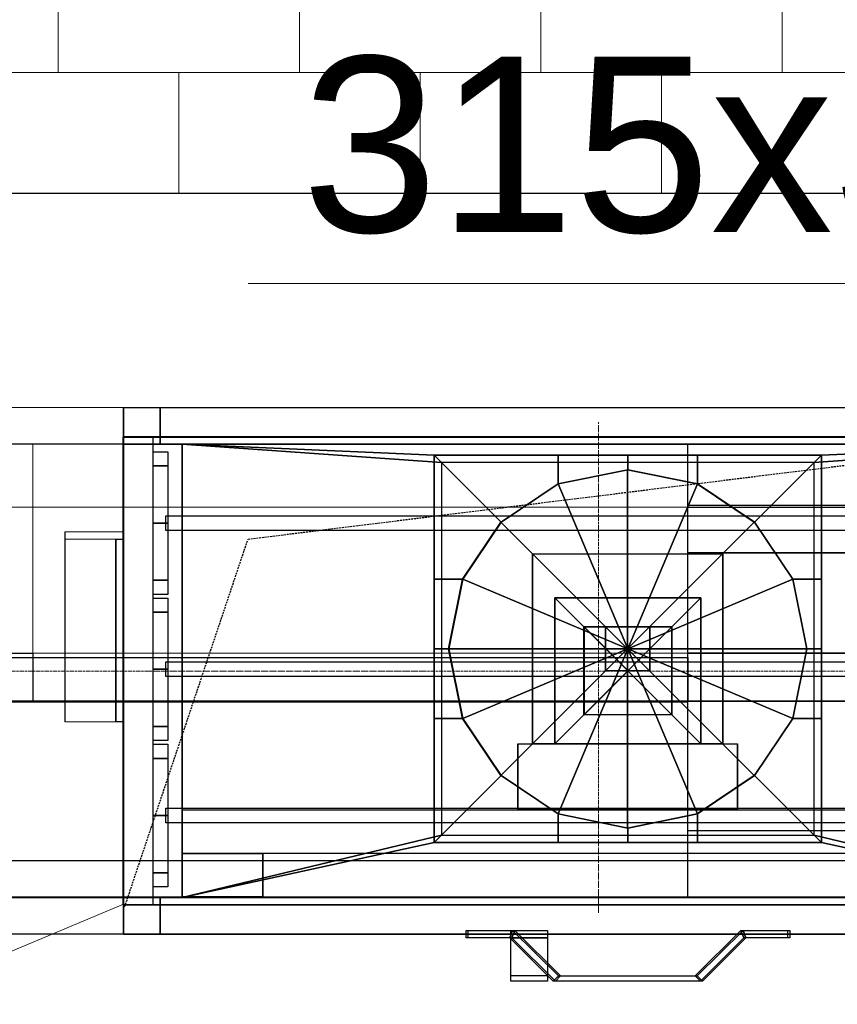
# Model space of a CAD drawing. Header units: millimetres. Extents: x 918337 to 1269480, y -257156 to -67477.
# Tile 57 of 114: x 1154023 to 1154582, y -221706 to -221033. Entities that reach past the tile are written whole.
import ezdxf

# ---------------------------------------------------------------- set-up
doc = ezdxf.new("R2010")
doc.units = ezdxf.units.MM
doc.linetypes.add('ACAD_ISO10W100', pattern=[18.5, 12, -3, 0.5, -3])
doc.linetypes.add('ČÁRKOVANÁ', pattern=[19.05, 12.7, -6.35])
doc.layers.get('0').update_dxf_attribs({"color": 8, "lineweight": 9})
for name, color, linetype, lineweight in [('1VZT - LEGENDY', 7, 'Continuous', 13), ('1VZT-POTRUBI', 4, 'Continuous', 30), ('1VZT-srafy', 253, 'Continuous', 13), ('1VZT-ČERCHOVANÁ', 7, 'ACAD_ISO10W100', 9), ('LEGENDY', 7, 'Continuous', 9)]:
    doc.layers.add(name, color=color, linetype=linetype, lineweight=lineweight)
for name, color, linetype in [('MAT_154_BYOLXP103919182844', 154, 'Continuous'), ('MAT_170_BYOLXP103919182844', 170, 'Continuous'), ('MAT_174_BYOLXP103919182844', 174, 'Continuous'), ('MAT_250_BYOLXP103919182844', 250, 'Continuous'), ('MAT_252_BYOLXP103919182844', 252, 'Continuous'), ('MAT_253_BYOLXP103919182844', 253, 'Continuous'), ('MAT_42_BYOLXP103919182844', 42, 'Continuous'), ('MAT_98_BYOLXP103919182844', 98, 'Continuous')]:
    doc.layers.add(name, color=color, linetype=linetype)
doc.styles.get("Standard").update_dxf_attribs({"font": 'arial.ttf'})

# ---------------------------------------------------------------- blocks, each defined once
blk = doc.blocks.new('1261_0_BYOLXP103919182844')
at = {"layer": 'MAT_253_BYOLXP103919182844'}
for points in [[(3245.2249, -220.0017), (2555.2249, -220.0017), (2555.2249, -200.0017), (3245.2249, -200.0017)], [(2575.2249, -540.0016), (2555.2249, -540.0016), (2555.2249, -220.0017), (2575.2249, -220.0017)], [(3245.2249, -540.0017), (3225.2249, -540.0017), (3225.2249, -220.0017), (3245.2249, -220.0017)], [(3245.2249, -560.0017), (2555.2249, -560.0016), (2555.2249, -540.0016), (3245.2249, -540.0017)]]:
    blk.add_3dface(points, dxfattribs=at)
blk = doc.blocks.new('1273_1_BYOLXP103919182844')
at = {"layer": 'MAT_253_BYOLXP103919182844'}
for points in [[(3245.2249, -220.0017), (2555.2249, -220.0017), (2555.2249, -200.0017), (3245.2249, -200.0017)], [(2575.2249, -540.0017), (2555.2249, -540.0017), (2555.2249, -220.0017), (2575.2249, -220.0017)], [(3245.2249, -540.0017), (3225.2249, -540.0017), (3225.2249, -220.0017), (3245.2249, -220.0017)], [(3245.2249, -560.0017), (2555.2249, -560.0017), (2555.2249, -540.0017), (3245.2249, -540.0017)]]:
    blk.add_3dface(points, dxfattribs=at)
blk = doc.blocks.new('1267_3_BYOLXP103919182844')
at = {"layer": 'MAT_174_BYOLXP103919182844'}
for points in [[(2900.2249, -380.0017), (2850.2134, -429.9903), (2850.2363, -329.9903), (2900.2249, -380.0017)], [(2850.2134, -429.9903), (2900.2249, -380.0017), (2850.2363, -329.9903), (2850.2134, -429.9903)], [(2900.2249, -380.0017), (2850.2363, -329.9903), (2950.2363, -330.0131), (2900.2249, -380.0017)], [(2850.2363, -329.9903), (2900.2249, -380.0017), (2950.2363, -330.0131), (2850.2363, -329.9903)], [(2900.2249, -380.0017), (2950.2363, -330.0131), (2950.2134, -430.0131), (2900.2249, -380.0017)], [(2950.2363, -330.0131), (2900.2249, -380.0017), (2950.2134, -430.0131), (2950.2363, -330.0131)], [(2870.218, -409.9949), (2870.2317, -349.9949), (2870.2317, -349.9949), (2870.218, -409.9949)], [(2870.2317, -349.9949), (2870.218, -409.9949), (2870.218, -409.9949), (2870.2317, -349.9949)], [(2870.2317, -349.9949), (2930.2317, -350.0085), (2930.2317, -350.0085), (2870.2317, -349.9949)], [(2930.2317, -350.0085), (2870.2317, -349.9949), (2870.2317, -349.9949), (2930.2317, -350.0085)], [(2930.2317, -350.0085), (2930.218, -410.0085), (2930.218, -410.0085), (2930.2317, -350.0085)], [(2930.218, -410.0085), (2930.2317, -350.0085), (2930.2317, -350.0085), (2930.218, -410.0085)], [(2900.2249, -380.0017), (2950.2134, -430.0131), (2850.2134, -429.9903), (2900.2249, -380.0017)], [(2950.2134, -430.0131), (2900.2249, -380.0017), (2850.2134, -429.9903), (2950.2134, -430.0131)], [(2930.218, -410.0085), (2870.218, -409.9949), (2870.218, -409.9949), (2930.218, -410.0085)], [(2870.218, -409.9949), (2930.218, -410.0085), (2930.218, -410.0085), (2870.218, -409.9949)]]:
    blk.add_3dface(points, dxfattribs=at)
blk = doc.blocks.new('1009_4_BYOLXP103919182844')
at = {"layer": 'MAT_174_BYOLXP103919182844'}
for points in [[(2870.2317, -349.9949), (2870.218, -409.9949), (2930.218, -410.0085), (2870.2317, -349.9949)], [(2930.218, -410.0085), (2930.2317, -350.0085), (2870.2317, -349.9949), (2930.218, -410.0085)]]:
    blk.add_3dface(points, dxfattribs=at)
blk = doc.blocks.new('A_1_BYOLXP103919182844')
at = {"layer": 'MAT_174_BYOLXP103919182844'}
for name in ['1267_3_BYOLXP103919182844', '1009_4_BYOLXP103919182844']:
    blk.add_blockref(name, (0, 0), dxfattribs=at)
blk = doc.blocks.new('1264_6_BYOLXP103919182844')
at = {"layer": 'MAT_253_BYOLXP103919182844'}
blk.add_3dface([(3220.2244, -560.002), (2580.2244, -560.002), (2580.2246, -535.002), (3220.2244, -535.002)], dxfattribs=at)
blk = doc.blocks.new('1264_7_BYOLXP103919182844')
at = {"layer": 'MAT_253_BYOLXP103919182844'}
blk.add_3dface([(3220.2246, -560.002), (2580.2246, -560.002), (2580.2246, -535.002), (3220.2246, -535.002)], dxfattribs=at)
blk = doc.blocks.new('1265_8_BYOLXP103919182844')
at = {"layer": 'MAT_250_BYOLXP103919182844'}
for points in [[(2790.9263, -557.5007), (2822.9822, -557.5009), (2820.925, -562.5009), (2790.9253, -562.5007)], [(2822.9822, -557.5009), (2854.1592, -588.6642), (2850.6235, -592.1997), (2820.925, -562.5009)], [(2980.9253, -562.5016), (2951.2268, -592.1998), (2947.6914, -588.6643), (2979.1169, -557.5016)], [(2979.1169, -557.5016), (3010.9253, -557.5016), (3010.9253, -562.5016), (2980.9253, -562.5016)], [(2850.6235, -592.1996), (2854.1592, -588.6641), (2947.6914, -588.6643), (2951.2268, -592.1998)]]:
    blk.add_3dface(points, dxfattribs=at)
blk = doc.blocks.new('1265_9_BYOLXP103919182844')
at = {"layer": 'MAT_250_BYOLXP103919182844'}
for points in [[(2790.9263, -557.5008), (2822.9822, -557.501), (2820.925, -562.5009), (2790.9255, -562.5007)], [(2822.9822, -557.501), (2854.1592, -588.6642), (2850.6238, -592.1997), (2820.925, -562.5009)], [(2980.9253, -562.5016), (2951.2268, -592.1999), (2947.6914, -588.6644), (2979.1169, -557.5017)], [(2979.1169, -557.5016), (3010.9255, -557.5016), (3010.9253, -562.5017), (2980.9253, -562.5016)], [(2850.6235, -592.1996), (2854.1592, -588.6641), (2947.6914, -588.6644), (2951.2268, -592.1999)]]:
    blk.add_3dface(points, dxfattribs=at)
blk = doc.blocks.new('1002_10_BYOLXP103919182844')
at = {"layer": 'MAT_252_BYOLXP103919182844'}
blk.add_3dface([(3220.2251, -225.0016), (2580.2251, -225.0016), (2580.2251, -200.0016), (3220.2251, -200.0016)], dxfattribs=at)
blk = doc.blocks.new('1002_11_BYOLXP103919182844')
at = {"layer": 'MAT_252_BYOLXP103919182844'}
blk.add_3dface([(3220.2249, -225.0018), (2580.2249, -225.0018), (2580.2249, -200.0018), (3220.2249, -200.0018)], dxfattribs=at)
blk = doc.blocks.new('1002_12_BYOLXP103919182844')
at = {"layer": 'MAT_252_BYOLXP103919182844'}
blk.add_3dface([(3220.2251, -560.0017), (2580.2251, -560.0016), (2580.2251, -535.0016), (3220.2251, -535.0017)], dxfattribs=at)
blk = doc.blocks.new('1002_13_BYOLXP103919182844')
at = {"layer": 'MAT_252_BYOLXP103919182844'}
blk.add_3dface([(3220.2249, -560.0017), (2580.2249, -560.0017), (2580.2249, -535.0017), (3220.2249, -535.0017)], dxfattribs=at)
blk = doc.blocks.new('1002_14_BYOLXP103919182844')
at = {"layer": 'MAT_253_BYOLXP103919182844'}
for points in [[(2580.2249, -225.0018), (2555.2249, -225.0018), (2555.2249, -200.0018), (2580.2249, -200.0018)], [(2595.2249, -535.0017), (2555.2249, -535.0017), (2555.2249, -225.0018), (2595.2249, -225.0018)], [(2580.2249, -560.0017), (2555.2249, -560.0017), (2555.2249, -535.0017), (2580.2249, -535.0017)]]:
    blk.add_3dface(points, dxfattribs=at)
blk = doc.blocks.new('1002_16_BYOLXP103919182844')
at = {"layer": 'MAT_252_BYOLXP103919182844'}
blk.add_3dface([(3220.2249, -560.0017), (2580.2251, -560.0017), (2580.2251, -535.0017), (3220.2249, -535.0017)], dxfattribs=at)
blk = doc.blocks.new('1292_17_BYOLXP103919182844')
at = {"layer": 'MAT_252_BYOLXP103919182844'}
blk.add_3dface([(2554.825, -415.0016), (2550.0249, -415.0016), (2550.0249, -290.0016), (2554.825, -290.0016)], dxfattribs=at)
blk = doc.blocks.new('1291_26_BYOLXP103919182844')
at = {"layer": 'MAT_252_BYOLXP103919182844'}
blk.add_3dface([(2554.8247, -415.0017), (2550.0249, -415.0017), (2550.0249, -290.0017), (2554.8247, -290.0017)], dxfattribs=at)
blk = doc.blocks.new('1001_29_BYOLXP103919182844')
at = {"layer": 'MAT_170_BYOLXP103919182844'}
blk.add_3dface([(2965.0247, -430.0014), (2835.0247, -430.0014), (2835.0247, -300.0014), (2965.0247, -300.0014)], dxfattribs=at)
blk = doc.blocks.new('1001_30_BYOLXP103919182844')
at = {"layer": 'MAT_253_BYOLXP103919182844'}
for points in [[(2900.0254, -365.0025), (2813.4275, -278.405), (2852.3684, -252.1376), (2900.0251, -242.5024)], [(2900.0254, -365.0025), (2900.0251, -242.5024), (2947.6821, -252.1374), (2986.623, -278.4045)], [(2900.0254, -365.0025), (2777.5254, -365.0028), (2787.1604, -317.346), (2813.4275, -278.405)], [(2900.0254, -365.0025), (2986.623, -278.4045), (3012.8904, -317.3453), (3022.5254, -365.0021)], [(2900.0254, -365.0025), (2813.428, -451.6004), (2787.1606, -412.6596), (2777.5254, -365.0028)], [(2900.0254, -365.0025), (2900.0259, -487.5025), (2852.3691, -477.8676), (2813.428, -451.6004)], [(2900.0254, -365.0025), (3022.5254, -365.0021), (3012.8906, -412.6589), (2986.6235, -451.5999)], [(2900.0254, -365.0025), (2986.6235, -451.5999), (2947.6826, -477.8673), (2900.0259, -487.5025)]]:
    blk.add_3dface(points, dxfattribs=at)
blk = doc.blocks.new('1001_31_BYOLXP103919182844')
at = {"layer": 'MAT_253_BYOLXP103919182844'}
blk.add_3dface([(2975.0247, -475.0018), (2825.0247, -475.0017), (2825.0247, -430.0016), (2975.0247, -430.0017)], dxfattribs=at)
blk = doc.blocks.new('1001_33_BYOLXP103919182844')
at = {"layer": 'MAT_253_BYOLXP103919182844'}
blk.add_3dface([(2650.5247, -534.5016), (2595.5244, -534.5017), (2595.5244, -505.0016), (2650.5247, -505.0017)], dxfattribs=at)
blk = doc.blocks.new('1001_34_BYOLXP103919182844')
at = {"layer": 'MAT_253_BYOLXP103919182844'}
blk.add_3dface([(3205.2246, -505.0018), (2595.2246, -505.0017), (2595.2246, -475.0016), (3205.2246, -475.0017)], dxfattribs=at)
blk = doc.blocks.new('1001_35_BYOLXP103919182844')
at = {"layer": 'MAT_253_BYOLXP103919182844'}
blk.add_3dface([(2915.0244, -380.0014), (2885.0244, -380.0014), (2885.0244, -350.0014), (2915.0244, -350.0014)], dxfattribs=at)
blk = doc.blocks.new('1283_39_BYOLXP103919182844')
at = {"layer": 'MAT_42_BYOLXP103919182844'}
blk.add_3dface([(2595.2246, -225.0009), (3205.2246, -225.0025), (3205.2239, -535.0024), (2595.2239, -535.0009)], dxfattribs=at)
blk = doc.blocks.new('1264_41_BYOLXP103919182844')
at = {"layer": 'MAT_253_BYOLXP103919182844'}
blk.add_3dface([(3220.2253, -560.0018), (1760.2253, -560.0018), (1760.2253, -535.0018), (3220.2253, -535.0018)], dxfattribs=at)
blk = doc.blocks.new('1264_43_BYOLXP103919182844')
at = {"layer": 'MAT_253_BYOLXP103919182844'}
blk.add_3dface([(3220.2253, -560.0017), (1760.2253, -560.0018), (1760.2253, -535.0018), (3220.2253, -535.0017)], dxfattribs=at)
blk = doc.blocks.new('1265_44_BYOLXP103919182844')
at = {"layer": 'MAT_250_BYOLXP103919182844'}
for points in [[(2845.2253, -588.6639), (2820.2253, -588.664), (2820.2251, -557.5012), (2845.2251, -557.5011)], [(2820.2256, -557.5008), (2845.2256, -557.5007), (2845.2256, -562.5007), (2820.2256, -562.5007)], [(2845.2256, -592.1995), (2820.2256, -592.1995), (2820.2256, -562.5009), (2845.2256, -562.5007)]]:
    blk.add_3dface(points, dxfattribs=at)
blk = doc.blocks.new('1265_45_BYOLXP103919182844')
at = {"layer": 'MAT_250_BYOLXP103919182844'}
for points in [[(2845.2253, -588.6638), (2820.2253, -588.6639), (2820.2251, -557.5011), (2845.2251, -557.5011)], [(2820.2256, -557.5007), (2845.2256, -557.5006), (2845.2256, -562.5006), (2820.2256, -562.5007)], [(2845.2256, -592.1993), (2820.2256, -592.1995), (2820.2256, -562.5007), (2845.2256, -562.5007)]]:
    blk.add_3dface(points, dxfattribs=at)
blk = doc.blocks.new('1002_47_BYOLXP103919182844')
at = {"layer": 'MAT_253_BYOLXP103919182844'}
blk.add_3dface([(2580.2251, -200.0001), (3220.2251, -200), (3220.2251, -225), (2580.2251, -225.0001)], dxfattribs=at)
blk = doc.blocks.new('1002_48_BYOLXP103919182844')
at = {"layer": 'MAT_253_BYOLXP103919182844'}
blk.add_3dface([(2580.2251, -200.0017), (3220.2251, -200.0017), (3220.2251, -225.0017), (2580.2251, -225.0017)], dxfattribs=at)
blk = doc.blocks.new('1002_51_BYOLXP103919182844')
at = {"layer": 'MAT_252_BYOLXP103919182844'}
blk.add_3dface([(3220.2251, -560.0017), (1760.2251, -560.0017), (1760.2251, -535.0017), (3220.2251, -535.0018)], dxfattribs=at)
blk = doc.blocks.new('1002_52_BYOLXP103919182844')
at = {"layer": 'MAT_252_BYOLXP103919182844'}
blk.add_3dface([(3220.2251, -560.0018), (1760.2251, -560.0018), (1760.2251, -535.0018), (3220.2251, -535.0019)], dxfattribs=at)
blk = doc.blocks.new('1002_55_BYOLXP103919182844')
at = {"layer": 'MAT_252_BYOLXP103919182844'}
blk.add_3dface([(3220.2251, -560.0017), (1760.2251, -560.0018), (1760.2251, -535.0018), (3220.2251, -535.0017)], dxfattribs=at)
blk = doc.blocks.new('1002_56_BYOLXP103919182844')
at = {"layer": 'MAT_252_BYOLXP103919182844'}
blk.add_3dface([(3220.2251, -225.0016), (2580.2251, -225.0016), (2580.2251, -200.0016), (3220.2251, -200.0016)], dxfattribs=at)
blk = doc.blocks.new('1130_78_BYOLXP103919182844')
at = {"layer": 'MAT_154_BYOLXP103919182844'}
blk.add_3dface([(3208.4656, -534.702), (1760.7255, -534.702), (1760.7255, -509.7022), (3208.4656, -509.702)], dxfattribs=at)
blk = doc.blocks.new('1065_79_BYOLXP103919182844')
at = {"layer": 'MAT_154_BYOLXP103919182844'}
for points in [[(2941.2249, -299.2469), (2941.2246, -266.7745), (3205.2246, -266.774), (3205.2249, -299.2465)], [(2941.2251, -489.3482), (2941.2249, -299.2469), (3205.2249, -299.2465), (3205.2251, -489.3477)]]:
    blk.add_3dface(points, dxfattribs=at)
blk = doc.blocks.new('1002_82_BYOLXP103919182844')
at = {"layer": 'MAT_253_BYOLXP103919182844'}
blk.add_3dface([(1775.2262, -400.8658), (1775.2263, -367.8658), (2493.1401, -367.8684), (2493.1401, -400.8684)], dxfattribs=at)
blk = doc.blocks.new('1002_83_BYOLXP103919182844')
at = {"layer": 'MAT_253_BYOLXP103919182844'}
blk.add_3dface([(3205.2246, -268.002), (3205.2246, -400.8668), (2941.2246, -400.8669), (2941.2246, -268.0021)], dxfattribs=at)
blk = doc.blocks.new('1002_85_BYOLXP103919182844')
at = {"layer": 'MAT_253_BYOLXP103919182844'}
for points in [[(2941.2263, -367.87), (2941.2268, -225.005), (3205.2129, -225.006), (3205.2124, -367.871)], [(2941.2263, -400.87), (2941.2263, -367.87), (3205.2124, -367.871), (3205.2122, -400.871)], [(2941.2256, -535.005), (2941.2263, -400.87), (3205.2122, -400.871), (3205.2117, -535.0059)]]:
    blk.add_3dface(points, dxfattribs=at)
blk = doc.blocks.new('1065_86_BYOLXP103919182844')
at = {"layer": 'MAT_154_BYOLXP103919182844'}
blk.add_3dface([(3205.0249, -534.7017), (1760.7249, -534.7018), (1760.7249, -509.7018), (3205.0249, -509.7017)], dxfattribs=at)
blk = doc.blocks.new('1002_88_BYOLXP103919182844')
at = {"layer": 'MAT_253_BYOLXP103919182844'}
blk.add_3dface([(2941.2246, -370.8669), (2941.2246, -400.8669), (2472.2969, -400.8669), (2472.2969, -370.8669)], dxfattribs=at)
blk = doc.blocks.new('1264_160_BYOLXP103919182844')
at = {"layer": 'MAT_253_BYOLXP103919182844'}
blk.add_3dface([(3220.2249, -560.0021), (2580.2249, -560.0021), (2580.2249, -535.0021), (3220.2249, -535.0021)], dxfattribs=at)
blk = doc.blocks.new('1265_161_BYOLXP103919182844')
at = {"layer": 'MAT_250_BYOLXP103919182844'}
for points in [[(2789.5239, -557.5018), (2821.3325, -557.5017), (2819.5239, -562.5017), (2789.5239, -562.5017)], [(2849.2227, -592.2), (2819.5239, -562.5017), (2821.3325, -557.5017), (2852.7581, -588.6644)], [(2946.2903, -588.6642), (2977.4673, -557.5011), (2979.5244, -562.501), (2949.8257, -592.1998)], [(2977.4673, -557.5011), (3009.5232, -557.5009), (3009.5239, -562.5009), (2979.5244, -562.501)], [(2946.2903, -588.6642), (2949.8257, -592.1998), (2849.2227, -592.2), (2852.7581, -588.6644)]]:
    blk.add_3dface(points, dxfattribs=at)
blk = doc.blocks.new('1002_162_BYOLXP103919182844')
at = {"layer": 'MAT_252_BYOLXP103919182844'}
blk.add_3dface([(3220.2249, -225.0018), (2580.2249, -225.0018), (2580.2249, -200.0018), (3220.2249, -200.0018)], dxfattribs=at)
blk = doc.blocks.new('1002_163_BYOLXP103919182844')
at = {"layer": 'MAT_252_BYOLXP103919182844'}
blk.add_3dface([(3220.2249, -225.0019), (2580.2249, -225.0019), (2580.2249, -200.0019), (3220.2249, -200.0019)], dxfattribs=at)
blk = doc.blocks.new('1002_164_BYOLXP103919182844')
at = {"layer": 'MAT_252_BYOLXP103919182844'}
blk.add_3dface([(3220.2249, -560.0018), (2580.2249, -560.0018), (2580.2249, -535.0018), (3220.2249, -535.0018)], dxfattribs=at)
blk = doc.blocks.new('1002_165_BYOLXP103919182844')
at = {"layer": 'MAT_252_BYOLXP103919182844'}
blk.add_3dface([(3220.2249, -560.0018), (2580.2249, -560.0018), (2580.2249, -535.0018), (3220.2249, -535.0018)], dxfattribs=at)
blk = doc.blocks.new('1002_167_BYOLXP103919182844')
at = {"layer": 'MAT_253_BYOLXP103919182844'}
for points in [[(2580.2249, -225.0018), (2555.2249, -225.0018), (2555.2249, -200.0018), (2580.2249, -200.0018)], [(2595.2249, -535.0018), (2555.2249, -535.0018), (2555.2249, -225.0018), (2595.2249, -225.0018)], [(2580.2249, -560.0018), (2555.2249, -560.0018), (2555.2249, -535.0018), (2580.2249, -535.0018)]]:
    blk.add_3dface(points, dxfattribs=at)
blk = doc.blocks.new('1293_172_BYOLXP103919182844')
at = {"layer": 'MAT_252_BYOLXP103919182844'}
blk.add_3dface([(2555.0249, -415.0018), (2550.2249, -415.0018), (2550.2249, -290.0018), (2555.0249, -290.0018)], dxfattribs=at)
blk = doc.blocks.new('1294_175_BYOLXP103919182844')
at = {"layer": 'MAT_252_BYOLXP103919182844'}
blk.add_3dface([(2555.0249, -415.0019), (2550.2249, -415.0019), (2550.2249, -290.0019), (2555.0249, -290.0019)], dxfattribs=at)
blk = doc.blocks.new('1001_180_BYOLXP103919182844')
at = {"layer": 'MAT_170_BYOLXP103919182844'}
blk.add_3dface([(2965.2249, -430.0018), (2835.2249, -430.0018), (2835.2249, -300.0018), (2965.2249, -300.0018)], dxfattribs=at)
blk = doc.blocks.new('1001_181_BYOLXP103919182844')
at = {"layer": 'MAT_253_BYOLXP103919182844'}
for points in [[(2900.2246, -242.5024), (2947.8813, -252.1375), (2900.2241, -365.0024), (2852.5679, -252.1373)], [(2813.6267, -278.4044), (2852.5679, -252.1373), (2900.2241, -365.0024), (2787.3594, -317.3453)], [(2986.8223, -278.4048), (3013.0894, -317.3459), (2900.2241, -365.0024), (2947.8813, -252.1375)], [(2777.7241, -365.002), (2787.3594, -317.3453), (2900.2241, -365.0024), (2787.3591, -412.6589)], [(2900.2241, -365.0024), (3013.0894, -317.3459), (3022.7241, -365.0027), (3013.0891, -412.6595)], [(2813.6262, -451.5999), (2787.3591, -412.6589), (2900.2241, -365.0024), (2852.5671, -477.8672)], [(2900.2239, -487.5024), (2852.5671, -477.8672), (2900.2241, -365.0024), (2947.8809, -477.8675)], [(2986.8218, -451.6003), (2947.8809, -477.8675), (2900.2241, -365.0024), (3013.0891, -412.6595)]]:
    blk.add_3dface(points, dxfattribs=at)
blk = doc.blocks.new('1001_182_BYOLXP103919182844')
at = {"layer": 'MAT_252_BYOLXP103919182844'}
for points in [[(2813.6279, -278.4037), (2767.7258, -232.5018), (2852.5688, -232.5007), (2852.5688, -252.1368)], [(2813.6279, -278.4037), (2787.3608, -317.3447), (2767.7258, -317.3447), (2767.7258, -232.5007)], [(2900.2258, -242.5008), (2852.5688, -252.1368), (2852.5688, -232.5007), (2900.2258, -232.5007)], [(2900.2258, -242.5008), (2900.2258, -232.5007), (2947.8848, -232.5007), (2947.8848, -252.1357)], [(2986.8247, -278.4037), (2947.8848, -252.1368), (2947.8848, -232.5007), (3032.7249, -232.5007)], [(3013.0947, -317.3447), (2986.8247, -278.4037), (3032.7249, -232.5007), (3032.7249, -317.3447)], [(2777.7258, -365.0007), (2767.7258, -365.0007), (2767.7258, -317.3447), (2787.3608, -317.3438)], [(3022.7249, -365.0007), (3013.0947, -317.3447), (3032.7249, -317.3447), (3032.7249, -365.0007)], [(2787.3608, -412.6577), (2767.7258, -412.6577), (2767.7258, -365.0007), (2777.7258, -365.0007)], [(3032.7249, -412.6577), (3013.0947, -412.6577), (3022.7249, -365.0007), (3032.7249, -365.0007)], [(2767.7258, -497.5008), (2767.7258, -412.6577), (2787.3608, -412.6577), (2813.6279, -451.5988)], [(3032.7249, -412.6577), (3032.7249, -497.5008), (2986.8247, -451.5988), (3013.0947, -412.6577)], [(2852.5688, -497.5008), (2767.7258, -497.5017), (2813.6279, -451.5988), (2852.5688, -477.8658)], [(2947.8848, -497.5008), (2947.8848, -477.8658), (2986.8247, -451.5988), (3032.7249, -497.5008)], [(2900.2258, -497.5008), (2852.5688, -497.5008), (2852.5688, -477.8658), (2900.2258, -487.5007)], [(2947.8848, -497.5008), (2900.2258, -497.5008), (2900.2258, -487.5007), (2947.8848, -477.8658)]]:
    blk.add_3dface(points, dxfattribs=at)
blk = doc.blocks.new('1001_183_BYOLXP103919182844')
at = {"layer": 'MAT_252_BYOLXP103919182844'}
for points in [[(3032.7278, -232.5037), (2767.7288, -232.5038), (2595.2288, -225.0038), (3205.2288, -225.0037)], [(2595.2288, -535.0043), (2595.2288, -225.0038), (2767.7278, -232.5038), (2767.7288, -497.504)], [(3032.729, -497.504), (3032.7278, -232.5037), (3205.2278, -225.0037), (3205.2278, -535.0043)], [(3205.2278, -535.0043), (2595.2288, -535.0043), (2767.7288, -497.5041), (3032.729, -497.504)]]:
    blk.add_3dface(points, dxfattribs=at)
blk = doc.blocks.new('1001_184_BYOLXP103919182844')
at = {"layer": 'MAT_253_BYOLXP103919182844'}
blk.add_3dface([(2650.2249, -534.5018), (2595.2249, -534.5018), (2595.2249, -505.0019), (2650.2249, -505.0017)], dxfattribs=at)
blk = doc.blocks.new('1001_186_BYOLXP103919182844')
at = {"layer": 'MAT_253_BYOLXP103919182844'}
blk.add_3dface([(3205.2246, -505.0019), (2595.2246, -505.002), (2595.2246, -475.0019), (3205.2246, -475.0018)], dxfattribs=at)
blk = doc.blocks.new('1001_187_BYOLXP103919182844')
at = {"layer": 'MAT_253_BYOLXP103919182844'}
blk.add_3dface([(2915.2249, -380.0018), (2885.2249, -380.0018), (2885.2249, -350.0018), (2915.2249, -350.0018)], dxfattribs=at)
blk = doc.blocks.new('1001_188_BYOLXP103919182844')
at = {"layer": 'MAT_253_BYOLXP103919182844'}
blk.add_3dface([(2975.2246, -475.0019), (2825.2246, -475.002), (2825.2246, -430.0019), (2975.2246, -430.0018)], dxfattribs=at)
blk = doc.blocks.new('1001_189_BYOLXP103919182844')
at = {"layer": 'MAT_252_BYOLXP103919182844'}
for points in [[(2772.7246, -492.5012), (2595.2246, -535.0007), (2595.2256, -225.0007), (2772.7253, -237.5012)], [(2595.2256, -225.0007), (3205.2253, -225.0024), (3027.7253, -237.5019), (2772.7253, -237.5012)], [(3205.2246, -535.0023), (3027.7246, -492.5019), (3027.7253, -237.5019), (3205.2253, -225.0024)], [(3205.2246, -535.0023), (2595.2246, -535.0007), (2772.7246, -492.5012), (3027.7246, -492.5019)]]:
    blk.add_3dface(points, dxfattribs=at)
blk = doc.blocks.new('1283_193_BYOLXP103919182844')
at = {"layer": 'MAT_253_BYOLXP103919182844'}
for points in [[(2575.5928, -239.8797), (2575.5947, -230.2197), (2585.5947, -230.2218), (2585.5928, -239.8818)], [(2575.585, -278.9697), (2575.5928, -239.8797), (2585.5928, -239.8818), (2585.585, -278.9718)], [(2575.5769, -318.0597), (2575.585, -278.9697), (2585.585, -278.9718), (2585.5769, -318.0618)], [(2575.575, -327.7197), (2575.5769, -318.0597), (2585.5769, -318.0618), (2585.575, -327.7217)]]:
    blk.add_3dface(points, dxfattribs=at)
blk = doc.blocks.new('1283_194_BYOLXP103919182844')
at = {"layer": 'MAT_253_BYOLXP103919182844'}
for points in [[(2575.5928, -339.8797), (2575.5947, -330.2197), (2585.5947, -330.2217), (2585.5928, -339.8817)], [(2575.585, -378.9697), (2575.5928, -339.8797), (2585.5928, -339.8817), (2585.585, -378.9717)], [(2575.5769, -418.0597), (2575.585, -378.9697), (2585.585, -378.9717), (2585.5769, -418.0618)], [(2575.5747, -427.7197), (2575.5769, -418.0597), (2585.5769, -418.0618), (2585.5747, -427.7217)]]:
    blk.add_3dface(points, dxfattribs=at)
blk = doc.blocks.new('1283_195_BYOLXP103919182844')
at = {"layer": 'MAT_253_BYOLXP103919182844'}
for points in [[(2575.5928, -439.8797), (2575.5947, -430.2197), (2585.5947, -430.2217), (2585.5928, -439.8818)], [(2575.5847, -478.9697), (2575.5928, -439.8797), (2585.5928, -439.8818), (2585.5847, -478.9717)], [(2575.5769, -518.0597), (2575.5847, -478.9697), (2585.5847, -478.9717), (2585.5769, -518.0618)], [(2575.5747, -527.7197), (2575.5769, -518.0597), (2585.5769, -518.0618), (2585.5747, -527.7217)]]:
    blk.add_3dface(points, dxfattribs=at)
blk = doc.blocks.new('1283_197_BYOLXP103919182844')
at = {"layer": 'MAT_253_BYOLXP103919182844'}
blk.add_3dface([(2584.2249, -274.0018), (3214.2249, -274.0018), (3214.2249, -284.0018), (2584.2249, -284.0018)], dxfattribs=at)
blk = doc.blocks.new('1283_198_BYOLXP103919182844')
at = {"layer": 'MAT_253_BYOLXP103919182844'}
blk.add_3dface([(2584.2249, -373.9698), (3214.2249, -373.9698), (3214.2249, -383.9698), (2584.2249, -383.9698)], dxfattribs=at)
blk = doc.blocks.new('1001_199_BYOLXP103919182844')
at = {"layer": 'MAT_253_BYOLXP103919182844'}
blk.add_3dface([(2584.2249, -473.9717), (3214.2249, -473.9718), (3214.2249, -483.9718), (2584.2249, -483.9717)], dxfattribs=at)
blk = doc.blocks.new('1261_200_BYOLXP103919182844')
at = {"layer": 'MAT_253_BYOLXP103919182844'}
for points in [[(2555.1873, -200.1568), (2555.1919, -220.1568), (2555.1907, -220.158), (2555.186, -200.158)], [(3245.1873, -199.9996), (3245.1919, -219.9996), (2555.1919, -220.1568), (2555.1873, -200.1568)], [(2555.1919, -220.1568), (3245.1919, -219.9996), (3245.1907, -220.0007), (2555.1907, -220.158)], [(2555.1919, -220.1568), (2555.2646, -540.1567), (2555.2637, -540.158), (2555.1907, -220.158)], [(2575.1919, -220.1523), (2575.2646, -540.1522), (2555.2646, -540.1567), (2555.1919, -220.1568)], [(3225.1919, -220.0041), (3225.2646, -540.004), (3225.2637, -540.0052), (3225.1907, -220.0052)], [(3245.1919, -219.9996), (3245.2646, -539.9995), (3225.2646, -540.004), (3225.1919, -220.0041)], [(2555.2646, -540.1567), (2555.2693, -560.1567), (2555.2681, -560.158), (2555.2637, -540.158)], [(3245.2646, -539.9995), (3245.2693, -559.9995), (2555.2693, -560.1567), (2555.2646, -540.1567)], [(2555.2693, -560.1567), (3245.2693, -559.9995), (3245.2681, -560.0007), (2555.2681, -560.158)]]:
    blk.add_3dface(points, dxfattribs=at)
blk = doc.blocks.new('1273_201_BYOLXP103919182844')
at = {"layer": 'MAT_253_BYOLXP103919182844'}
for points in [[(2555.1873, -200.1568), (2555.1919, -220.1568), (2555.1907, -220.158), (2555.186, -200.158)], [(3245.1873, -199.9996), (3245.1919, -219.9996), (2555.1919, -220.1568), (2555.1873, -200.1568)], [(2555.1919, -220.1568), (3245.1919, -219.9996), (3245.1907, -220.0007), (2555.1907, -220.158)], [(2555.1919, -220.1568), (2555.2646, -540.1567), (2555.2637, -540.158), (2555.1907, -220.158)], [(2575.1919, -220.1523), (2575.2646, -540.1522), (2555.2646, -540.1567), (2555.1919, -220.1568)], [(3225.1919, -220.0041), (3225.2646, -540.004), (3225.2637, -540.0052), (3225.1907, -220.0053)], [(3245.1919, -219.9996), (3245.2646, -539.9995), (3225.2646, -540.004), (3225.1919, -220.0041)], [(2555.2646, -540.1567), (2555.2693, -560.1567), (2555.2681, -560.158), (2555.2637, -540.158)], [(3245.2646, -539.9995), (3245.2693, -559.9995), (2555.2693, -560.1567), (2555.2646, -540.1567)], [(2555.2693, -560.1567), (3245.2693, -559.9995), (3245.2681, -560.0007), (2555.2681, -560.158)]]:
    blk.add_3dface(points, dxfattribs=at)
blk = doc.blocks.new('1261_204_BYOLXP103919182844')
at = {"layer": 'MAT_253_BYOLXP103919182844'}
for points in [[(2555.2249, -200.0017), (3245.2249, -200.0018), (3245.2249, -220.0018), (2555.2249, -220.0017)], [(2555.2249, -220.0017), (2575.2249, -220.0017), (2575.2249, -540.0017), (2555.2249, -540.0017)], [(3225.2249, -220.0018), (3245.2249, -220.0018), (3245.2249, -540.0018), (3225.2249, -540.0018)], [(2555.2249, -540.0017), (3245.2249, -540.0018), (3245.2249, -560.0018), (2555.2249, -560.0017)]]:
    blk.add_3dface(points, dxfattribs=at)
blk = doc.blocks.new('1273_205_BYOLXP103919182844')
at = {"layer": 'MAT_253_BYOLXP103919182844'}
for points in [[(2555.2249, -200.0017), (3245.2249, -200.0018), (3245.2249, -220.0018), (2555.2249, -220.0017)], [(2555.2249, -220.0017), (2575.2249, -220.0017), (2575.2249, -540.0017), (2555.2249, -540.0017)], [(3225.2249, -220.0018), (3245.2249, -220.0018), (3245.2249, -540.0018), (3225.2249, -540.0018)], [(2555.2249, -540.0017), (3245.2249, -540.0018), (3245.2249, -560.0018), (2555.2249, -560.0017)]]:
    blk.add_3dface(points, dxfattribs=at)
blk = doc.blocks.new('1267_207_BYOLXP103919182844')
at = {"layer": 'MAT_98_BYOLXP103919182844'}
for points in [[(2900.2249, -380.0017), (2950.2134, -329.9904), (2850.2134, -330.0132), (2900.2249, -380.0017)], [(2950.2134, -329.9904), (2900.2249, -380.0018), (2850.2134, -330.0132), (2950.2134, -329.9904)], [(2900.2249, -380.0017), (2850.2134, -330.0132), (2850.2361, -430.0132), (2900.2249, -380.0017)], [(2850.2134, -330.0132), (2900.2249, -380.0018), (2850.2361, -430.0132), (2850.2134, -330.0132)], [(2900.2249, -380.0017), (2950.2361, -429.9904), (2950.2134, -329.9904), (2900.2249, -380.0017)], [(2950.2361, -429.9904), (2900.2249, -380.0018), (2950.2134, -329.9904), (2950.2361, -429.9904)], [(2930.218, -349.9949), (2870.218, -350.0086), (2870.218, -350.0086), (2930.218, -349.9949)], [(2870.218, -350.0086), (2930.218, -349.9949), (2930.218, -349.9949), (2870.218, -350.0086)], [(2870.218, -350.0086), (2870.2317, -410.0086), (2870.2317, -410.0086), (2870.218, -350.0086)], [(2870.2317, -410.0086), (2870.218, -350.0086), (2870.218, -350.0086), (2870.2317, -410.0086)], [(2930.2317, -409.9949), (2930.218, -349.9949), (2930.218, -349.9949), (2930.2317, -409.9949)], [(2930.218, -349.9949), (2930.2317, -409.9949), (2930.2317, -409.9949), (2930.218, -349.9949)], [(2900.2249, -380.0017), (2850.2361, -430.0132), (2950.2361, -429.9904), (2900.2249, -380.0017)], [(2850.2361, -430.0132), (2900.2249, -380.0018), (2950.2361, -429.9904), (2850.2361, -430.0132)], [(2870.2317, -410.0086), (2930.2317, -409.9949), (2930.2317, -409.9949), (2870.2317, -410.0086)], [(2930.2317, -409.9949), (2870.2317, -410.0086), (2870.2317, -410.0086), (2930.2317, -409.9949)]]:
    blk.add_3dface(points, dxfattribs=at)
blk = doc.blocks.new('1009_208_BYOLXP103919182844')
at = {"layer": 'MAT_98_BYOLXP103919182844'}
for points in [[(2870.2317, -410.0086), (2870.218, -350.0086), (2930.218, -349.9949), (2870.2317, -410.0086)], [(2930.218, -349.9949), (2930.2317, -409.9949), (2870.2317, -410.0086), (2930.218, -349.9949)]]:
    blk.add_3dface(points, dxfattribs=at)
blk = doc.blocks.new('A_4_BYOLXP103919182844')
at = {"layer": 'MAT_98_BYOLXP103919182844'}
for name in ['1267_207_BYOLXP103919182844', '1009_208_BYOLXP103919182844']:
    blk.add_blockref(name, (0, 0), dxfattribs=at)
blk = doc.blocks.new('axaxasxsaxa')
for points in [[(3220.2251, -225.0017), (1760.2251, -225.0017), (1760.2251, -200.0017), (3220.2251, -200.0018)], [(3220.2251, -225.0018), (1760.2251, -225.0018), (1760.2251, -200.0018), (3220.2251, -200.0018)], [(2580.2251, -224.8017), (2400.2251, -224.8017), (2400.2251, -200.0017), (2580.2251, -200.0017)], [(3205.2271, -225.0022), (3205.2271, -268.0022), (1775.2245, -268.0024), (1775.2245, -225.0024)], [(2385.2251, -225.002), (2595.2251, -225.0014), (2595.2258, -535.0014), (2385.2258, -535.002)], [(2385.2251, -225.002), (2595.2251, -225.0015), (2595.2258, -535.0015), (2385.2258, -535.0021)], [(2493.1401, -367.8684), (2493.1409, -225.0034), (2941.2268, -225.005), (2941.2263, -367.87)], [(1775.2247, -401.5016), (1775.2252, -268.0017), (2941.2251, -268.0059), (2941.2246, -401.5058)], [(2555.0249, -290.0016), (2515.0249, -290.0016), (2515.0249, -285.0016), (2555.0249, -285.0016)], [(2555.0249, -290.0017), (2515.0249, -290.0017), (2515.0249, -285.0017), (2555.0249, -285.0017)], [(2555.2249, -290.0018), (2515.2249, -290.0018), (2515.2249, -285.0018), (2555.2249, -285.0018)], [(2555.2249, -290.0019), (2515.2249, -290.0019), (2515.2249, -285.0019), (2555.2249, -285.0019)], [(2550.0249, -415.0016), (2515.0249, -415.0016), (2515.0249, -290.0016), (2550.0249, -290.0016)], [(2550.0249, -415.0017), (2515.0249, -415.0017), (2515.0249, -290.0017), (2550.0249, -290.0017)], [(2550.2249, -415.0018), (2515.2249, -415.0018), (2515.2249, -290.0018), (2550.2249, -290.0018)], [(2550.2249, -415.0019), (2515.2249, -415.0019), (2515.2249, -290.0019), (2550.2249, -290.0019)], [(2493.1401, -400.8684), (2493.1401, -367.8684), (2941.2263, -367.87), (2941.2263, -400.87)], [(1775.2242, -535.0017), (1775.2247, -401.5016), (2941.2246, -401.5058), (2941.2244, -535.0059)]]:
    blk.add_3dface(points)
for name in ['1261_200_BYOLXP103919182844', '1273_201_BYOLXP103919182844', '1261_0_BYOLXP103919182844', '1273_1_BYOLXP103919182844', '1261_204_BYOLXP103919182844', '1273_205_BYOLXP103919182844', '1002_14_BYOLXP103919182844', '1002_167_BYOLXP103919182844', '1002_11_BYOLXP103919182844', '1002_162_BYOLXP103919182844', '1002_163_BYOLXP103919182844', '1002_47_BYOLXP103919182844', '1002_10_BYOLXP103919182844', '1002_56_BYOLXP103919182844', '1002_48_BYOLXP103919182844', '1283_39_BYOLXP103919182844', '1001_189_BYOLXP103919182844', '1001_183_BYOLXP103919182844', '1002_85_BYOLXP103919182844', '1283_193_BYOLXP103919182844', '1001_182_BYOLXP103919182844', '1001_30_BYOLXP103919182844', '1001_181_BYOLXP103919182844', '1065_79_BYOLXP103919182844', '1002_83_BYOLXP103919182844', '1283_197_BYOLXP103919182844', '1292_17_BYOLXP103919182844', '1291_26_BYOLXP103919182844', '1293_172_BYOLXP103919182844', '1294_175_BYOLXP103919182844', '1001_29_BYOLXP103919182844', '1001_180_BYOLXP103919182844', '1283_194_BYOLXP103919182844', 'A_1_BYOLXP103919182844', 'A_4_BYOLXP103919182844', '1001_35_BYOLXP103919182844', '1001_187_BYOLXP103919182844', '1002_82_BYOLXP103919182844', '1002_88_BYOLXP103919182844', '1283_198_BYOLXP103919182844', '1283_195_BYOLXP103919182844', '1001_31_BYOLXP103919182844', '1001_188_BYOLXP103919182844', '1001_199_BYOLXP103919182844', '1001_34_BYOLXP103919182844', '1001_186_BYOLXP103919182844', '1065_86_BYOLXP103919182844', '1130_78_BYOLXP103919182844', '1001_184_BYOLXP103919182844', '1001_33_BYOLXP103919182844', '1002_51_BYOLXP103919182844', '1002_55_BYOLXP103919182844', '1002_52_BYOLXP103919182844', '1264_43_BYOLXP103919182844', '1264_41_BYOLXP103919182844', '1264_6_BYOLXP103919182844', '1264_7_BYOLXP103919182844', '1002_13_BYOLXP103919182844', '1002_164_BYOLXP103919182844', '1002_165_BYOLXP103919182844', '1264_160_BYOLXP103919182844', '1002_12_BYOLXP103919182844', '1002_16_BYOLXP103919182844', '1265_161_BYOLXP103919182844', '1265_8_BYOLXP103919182844', '1265_9_BYOLXP103919182844', '1265_45_BYOLXP103919182844', '1265_44_BYOLXP103919182844']:
    blk.add_blockref(name, (0, 0))

msp = doc.modelspace()

# ---------------------------------------------------------------- hatches: boundary and pattern name
at = {"ltscale": 0.1}
h = msp.add_hatch(dxfattribs=at)
h.set_pattern_fill('BRICK', color=256, scale=13)
h.set_pattern_definition([(0, (121532.456, -85387.46), (0, 82.55), []), (90, (121532.46, -85387.46), (-165.1, 1e-14), [82.55, -82.55]), (90, (121615, -85387.46), (-165.1, 1e-14), [-82.55, 82.55])])
h.paths.add_polyline_path([(1150631.81, -221024.76), (1150631.81, -218290.11), (1150431.81, -218290.11), (1150431.81, -221024.76)])
h.paths.add_polyline_path([(1152931.81, -223257.86), (1152931.81, -224106.99), (1152931.81, -224227), (1153131.81, -224227), (1153131.81, -224133.23), (1153131.81, -223257.86)])
h.paths.add_polyline_path([(1156041.52, -220038.09), (1156041.52, -218409.87, -0.351247), (1155741.52, -218209.69), (1155741.52, -220038.09)])
h.paths.add_polyline_path([(1154567.66, -220042), (1157678.37, -220042), (1157678.37, -219157.18), (1154567.66, -219157.18)], flags=9)
at = {"layer": '1VZT-srafy', "ltscale": 0.1}
h = msp.add_hatch(dxfattribs=at)
h.set_pattern_fill('BRICK', color=256, scale=13)
h.paths.add_polyline_path([(1156041.52, -222425.22), (1155884.58, -222053.03), (1155741.52, -222053.03), (1155741.52, -224227), (1156041.52, -224227)])
h.paths.add_polyline_path([(1156041.52, -222053.03), (1155884.58, -222053.03), (1156041.52, -222425.22)], flags=17)
h.paths.add_polyline_path([(1155957.04, -221635.76), (1155741.52, -221635.76), (1155741.52, -221738.03), (1155982.53, -221738.03)])
h.paths.add_polyline_path([(1156041.52, -221635.76), (1155957.04, -221635.76), (1155982.53, -221738.03), (1156041.52, -221738.03)])
h.paths.add_polyline_path([(1156041.52, -220038.09), (1155741.52, -220038.09), (1155741.52, -220949.3), (1155158.7, -220949.3), (1155298.19, -221151.54), (1155741.52, -221151.54), (1155741.52, -221320.76), (1156041.52, -221320.76)])
h.paths.add_polyline_path([(1155158.7, -220949.3), (1153873.17, -220949.3), (1153919.64, -221151.54), (1155298.19, -221151.54)])
h.paths.add_polyline_path([(1153873.17, -220949.3), (1152931.81, -220949.3), (1152931.81, -221314.37), (1153131.81, -221314.37), (1153131.81, -221151.54), (1153919.64, -221151.54)])
h.paths.add_polyline_path([(1155639.11, -220859.85), (1155978.81, -220859.85), (1155978.81, -220612.57), (1155639.11, -220612.57)], flags=25)
h.paths.add_polyline_path([(1154186.09, -221243.55), (1154889.31, -221243.55), (1154889.31, -220996.26), (1154186.09, -220996.26)], flags=9)
h = msp.add_hatch(dxfattribs=at)
h.set_pattern_fill('HONEY', color=256, scale=13)
h.paths.add_polyline_path([(1153983.73, -221738.03, -0.414214), (1153933.73, -221688.03), (1153698.77, -221688.03), (1153698.77, -221690.23), (1153679.77, -221690.23), (1153679.77, -221690.23), (1153579.17, -221690.23), (1153567.77, -221690.23), (1153283.73, -221688.03, 0.414213), (1153648.73, -222053.03), (1153983.73, -222053.03)])
h.paths.add_polyline_path([(1152446.64, -223261.78), (1155557.35, -223261.78), (1155557.35, -222376.96), (1152446.64, -222376.96)], flags=9)

# ---------------------------------------------------------------- linework, layer by layer
at = {"ltscale": 0.1}
msp.add_line((1155741.52, -221151.54), (1153131.81, -221151.54), dxfattribs=at)
at = {"layer": '1VZT - LEGENDY', "ltscale": 0.1}
for p, q in [((1154178.93, -221213.27), (1154891.1, -221213.27)), ((1152905.74, -222136.12), (1154093.77, -221637.67, -300))]:
    msp.add_line(p, q, dxfattribs=at)
at = {"layer": '1VZT-POTRUBI', "ltscale": 0.1}
for p, q in [((1154093.57, -221318.18, -300), (1154743.57, -221318.18, -300)), ((1154093.57, -221638.18, -300), (1154093.57, -221318.18, -300)), ((1154743.57, -221638.18, -300), (1154093.57, -221638.18, -300))]:
    msp.add_line(p, q, dxfattribs=at)
at = {"layer": '1VZT-POTRUBI', "linetype": 'ČÁRKOVANÁ', "ltscale": 0.1}
for p, q in [((1154178.95, -221387.98), (1154743.57, -221318.18, -300)), ((1154094.54, -221639.5, -300), (1154178.95, -221387.98))]:
    msp.add_line(p, q, dxfattribs=at)
at = {"layer": '1VZT-ČERCHOVANÁ', "ltscale": 0.1}
for p, q in [((1154418.64, -221308.05, -300), (1154418.64, -221643.66, -300)), ((1156041.52, -221478.26), (1153430.27, -221478.26))]:
    msp.add_line(p, q, dxfattribs=at)

# ---------------------------------------------------------------- block references
at = {"linetype": 'Continuous'}
msp.add_blockref('axaxasxsaxa', (1151538.55, -221098.03, -300), dxfattribs=at)

# ---------------------------------------------------------------- texts
at = {"layer": 'LEGENDY', "lineweight": 5, "insert": (1154537.21, -221118.84), "char_height": 120, "attachment_point": 5}
msp.add_mtext_dynamic_manual_height_columns('315x320', width=1517.3573, gutter_width=12.5, heights=[0], dxfattribs=at)

doc.saveas('drawing.dxf')
